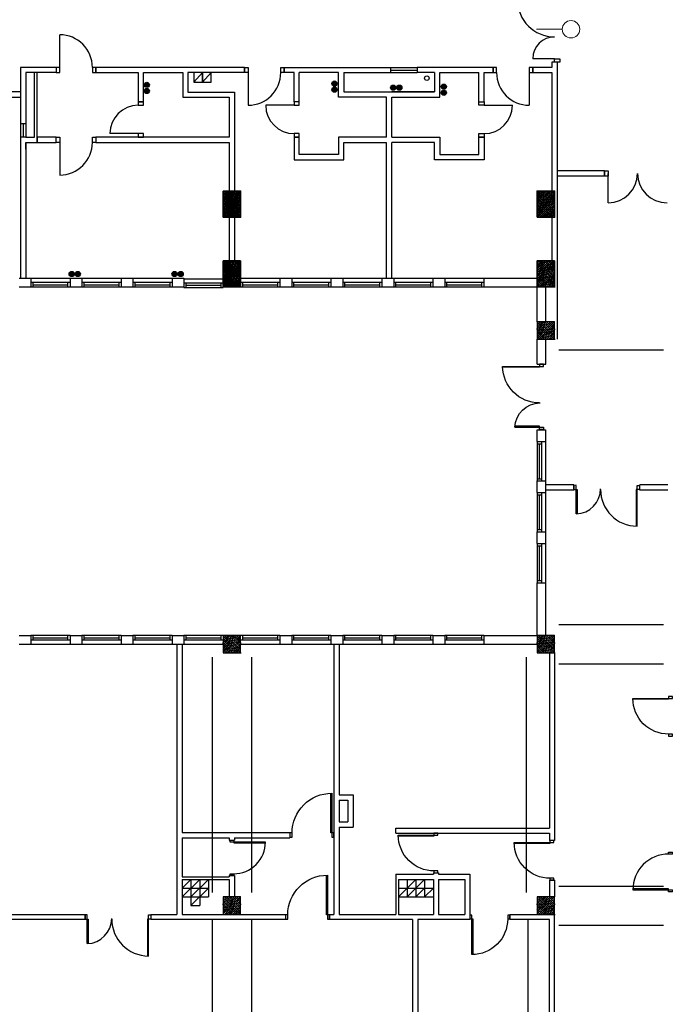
# Model space of a CAD drawing. Header units: millimetres. Extents: x 44889 to 52866, y -11417 to -4315.
# Tile 38 of 74: x 50263 to 51003, y -10069 to -8939. Entities that reach past the tile are written whole.
import ezdxf
from ezdxf.enums import TextEntityAlignment as Align

# ---------------------------------------------------------------- set-up
doc = ezdxf.new("R2010")
doc.units = ezdxf.units.MM
doc.layers.get('0').update_dxf_attribs({"color": 9})
for name, color, linetype, lineweight in [('kreskowanie', 9, 'Continuous', 18), ('opis stolarki', 251, 'Continuous', 18), ('słupy gr0.7', 9, 'Continuous', 35)]:
    doc.layers.add(name, color=color, linetype=linetype, lineweight=lineweight)
for name, color, linetype in [('Podkład', 9, 'Continuous'), ('przepusty', 9, 'Continuous'), ('wentylacja', 7, 'Continuous')]:
    doc.layers.add(name, color=color, linetype=linetype)
doc.styles.get("Standard").update_dxf_attribs({"font": 'arial.ttf', "height": 15})

# ---------------------------------------------------------------- blocks, each defined once
blk = doc.blocks.new('słup 4')
at = {"layer": 'kreskowanie'}
h = blk.add_hatch(dxfattribs=at)
h.set_pattern_fill('ANSI36', color=256, style=0)
h.set_pattern_definition([(45, (-20, -40), (1.6838, 6.17393), [7.9375, -1.5875, 0, -1.5875])])
h.paths.add_polyline_path([(20, 20), (-20, 20), (-20, -40), (20, -40)])
at = {"layer": 'słupy gr0.7'}
blk.add_lwpolyline([(-20, -40), (20, -40), (20, 20), (-20, 20)], close=True, dxfattribs=at)
blk = doc.blocks.new('wentylacja3')
at = {"layer": 'wentylacja'}
blk.add_line((20, 22), (0, 0), dxfattribs=at)
blk.add_lwpolyline([(0, 0), (20, 0), (20, 22), (0, 22)], close=True, dxfattribs=at)
blk = doc.blocks.new('przepust duży')
at = {"layer": 'przepusty'}
blk.add_circle((82, 371), 7.5, dxfattribs=at)
blk = doc.blocks.new('c.o.')
at = {"layer": 'przepusty'}
for points in [[(6, 0, 1), (-6, 0, 1)], [(20, 0, 1), (8, 0, 1)]]:
    blk.add_hatch(color=256, dxfattribs=at).paths.add_polyline_path(points)
for centre in [(0, 0), (14, 0)]:
    blk.add_circle(centre, 6, dxfattribs=at)
blk = doc.blocks.new('D10')
for p, q in [((143, 6), (143, 91)), ((8, 6), (8, 56))]:
    blk.add_line(p, q)
for points in [[(0, 6), (8, 6), (8, -6), (0, -6)], [(143, 6), (151, 6), (151, -6), (143, -6)]]:
    blk.add_lwpolyline(points, close=True)
for centre, radius, start, end in [((143, 6), 85, 90, 180), ((8, 6), 50, 0, 90)]:
    blk.add_arc(centre, radius, start, end)
at = {"layer": 'opis stolarki'}
blk.add_line((75.5, -11.7), (75.5, 47.3), dxfattribs=at)
blk.add_circle((75.5, -31.7), 20, dxfattribs=at)
blk.add_attdef('D10', text='', height=20, dxfattribs=at).set_placement((75.5, -31.7), align=Align.MIDDLE)
blk = doc.blocks.new('drzwi1.2')
at = {"layer": 'Podkład'}
for p, q in [((14551.1, 6563), (14551.1, 6568.4)), ((14551.1, 6568.4), (14560.5, 6568.4)), ((14645.5, 6563), (14551.1, 6563)), ((14560.5, 6568.4), (14560.5, 6561.1)), ((14560.5, 6561.1), (14645.5, 6561.1)), ((14617.1, 6422.4), (14551.1, 6422.4)), ((14560.5, 6424.7), (14617, 6424.7)), ((14560.5, 6417.4), (14560.5, 6424.7)), ((14551.1, 6417.4), (14560.5, 6417.4))]:
    blk.add_line(p, q, dxfattribs=at)
for centre, radius, start, end in [((14560.5, 6563.7), 85, 270, 359.5423), ((14559, 6420.6), 58.1, 1.7987, 89.98)]:
    blk.add_arc(centre, radius, start, end, dxfattribs=at)
blk = doc.blocks.new('34TY')
at = {"layer": 'Podkład'}
blk.add_line((95.2, -109.5), (98.6, -113.1), dxfattribs=at)
at = {"layer": 'Podkład', "xscale": 0.9933774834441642, "yscale": 0.9933774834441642, "zscale": 0.9933774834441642, "rotation": 42.87014679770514}
blk.add_blockref('drzwi1.2', (-6158.1, -14619.4), dxfattribs=at)

msp = doc.modelspace()

# ---------------------------------------------------------------- hatches: boundary and pattern name
at = {"layer": 'Podkład'}
h = msp.add_hatch(dxfattribs=at)
h.set_pattern_fill('ANSI36', color=256, scale=0.5, style=0)
h.set_pattern_definition([(45, (40292.793, -11388.0515), (0.841899, 3.08696304), [3.96875, -0.79375, 0, -0.79375])])
h.paths.add_polyline_path([(50516.02, -9166.13), (50516.02, -9136.13), (50496.02, -9136.13), (50496.02, -9166.13)])
h = msp.add_hatch(dxfattribs=at)
h.set_pattern_fill('ANSI36', color=256, scale=0.5, style=0)
h.set_pattern_definition([(45, (50036.0807, -9156.1265), (0.841899, 3.086963), [3.96875, -0.79375, 0, -0.79375])])
h.paths.add_polyline_path([(50876.02, -9166.13), (50876.02, -9136.13), (50856.02, -9136.13), (50856.02, -9166.13)])
h = msp.add_hatch(dxfattribs=at)
h.set_pattern_fill('ANSI36', color=256, scale=0.5, style=0)
h.set_pattern_definition([(45, (49676.0807, -9246.1265), (0.841899, 3.086963), [3.96875, -0.79375, 0, -0.79375])])
h.paths.add_polyline_path([(50516.02, -9246.13), (50516.02, -9216.13), (50496.02, -9216.13), (50496.02, -9246.13)])
h = msp.add_hatch(dxfattribs=at)
h.set_pattern_fill('ANSI36', color=256, scale=0.5, style=0)
h.set_pattern_definition([(45, (50036.0807, -9246.1265), (0.841899, 3.086963), [3.96875, -0.79375, 0, -0.79375])])
h.paths.add_polyline_path([(50876.02, -9246.13), (50876.02, -9216.13), (50856.02, -9216.13), (50856.02, -9246.13)])
h = msp.add_hatch(dxfattribs=at)
h.set_pattern_fill('ANSI36', color=256, scale=0.5, style=0)
h.set_pattern_definition([(45, (50036.0807, -9306.1265), (0.841899, 3.086963), [3.96875, -0.79375, 0, -0.79375])])
h.paths.add_polyline_path([(50876.02, -9306.13), (50876.02, -9286.13), (50856.02, -9286.13), (50856.02, -9306.13)])
h = msp.add_hatch(dxfattribs=at)
h.set_pattern_fill('ANSI36', color=256, scale=0.5, style=0)
h.set_pattern_definition([(45, (49676.0807, -9666.1265), (0.841899, 3.086963), [3.96875, -0.79375, 0, -0.79375])])
h.paths.add_polyline_path([(50516.02, -9666.13), (50516.02, -9646.13), (50496.02, -9646.13), (50496.02, -9666.13)])
h = msp.add_hatch(dxfattribs=at)
h.set_pattern_fill('ANSI36', color=256, scale=0.5, style=0)
h.set_pattern_definition([(45, (50036.0807, -9666.1265), (0.841899, 3.086963), [3.96875, -0.79375, 0, -0.79375])])
h.paths.add_polyline_path([(50876.02, -9666.13), (50876.02, -9646.13), (50856.02, -9646.13), (50856.02, -9666.13)])
h = msp.add_hatch(dxfattribs=at)
h.set_pattern_fill('ANSI36', color=256, scale=0.5, style=0)
h.set_pattern_definition([(45, (49676.0807, -9966.1265), (0.841899, 3.086963), [3.96875, -0.79375, 0, -0.79375])])
h.paths.add_polyline_path([(50516.02, -9966.13), (50516.02, -9946.13), (50496.02, -9946.13), (50496.02, -9966.13)])
h = msp.add_hatch(dxfattribs=at)
h.set_pattern_fill('ANSI36', color=256, scale=0.5, style=0)
h.set_pattern_definition([(45, (50036.0807, -9966.1265), (0.841899, 3.086963), [3.96875, -0.79375, 0, -0.79375])])
h.paths.add_polyline_path([(50876.02, -9966.13), (50876.02, -9946.13), (50856.02, -9946.13), (50856.02, -9966.13)])

# ---------------------------------------------------------------- linework, layer by layer
for p, q in [((50308.52, -8994.13), (50308.52, -8956.63)), ((50304.52, -8994.13), (50263.52, -8994.13)), ((50263.52, -8994.13), (50263.52, -9058.63)), ((50263.52, -8994.13), (50263.52, -9022.13)), ((50304.52, -8994.13), (50304.52, -9000.13)), ((50520.52, -8994.13), (50350.02, -8994.13)), ((50350.02, -8994.13), (50350.02, -9000.13)), ((50520.52, -8994.13), (50506.02, -8994.13)), ((50520.52, -8994.13), (50520.52, -9000.13)), ((50566.02, -9000.13), (50566.02, -8994.13)), ((50566.02, -8994.13), (50687.8, -8994.13)), ((50687.8, -8994.13), (50687.8, -9000.13)), ((50687.8, -8994.13), (50718.3, -8994.13)), ((50805.52, -8994.13), (50718.3, -8994.13)), ((50718.3, -8994.13), (50718.3, -9000.13)), ((50805.52, -9000.13), (50805.52, -8994.13)), ((50873.02, -8994.13), (50851.02, -8994.13)), ((50851.02, -8994.13), (50851.02, -9000.13)), ((50879.02, -8988.13), (50873.02, -8988.13)), ((50873.02, -8988.13), (50873.02, -8994.13)), ((50879.02, -8988.13), (50879.02, -9306.13)), ((50304.52, -9000.13), (50269.52, -9000.13)), ((50269.52, -9000.13), (50269.52, -9058.63)), ((50279.52, -9074.13), (50279.52, -9000.13)), ((50282.52, -9080.13), (50282.52, -9000.13)), ((50350.02, -9000.13), (50398.52, -9000.13)), ((50398.52, -9000.13), (50398.52, -9033.63)), ((50404.52, -9033.63), (50404.52, -9000.13)), ((50404.52, -9000.13), (50449.52, -9000.13)), ((50449.52, -9000.13), (50449.52, -9028.13)), ((50509.02, -9000.13), (50455.52, -9000.13)), ((50455.52, -9000.13), (50455.52, -9016.63)), ((50520.52, -9000.13), (50509.02, -9000.13)), ((50524.52, -9000.13), (50524.52, -9037.63)), ((50577.27, -9000.13), (50566.02, -9000.13)), ((50577.27, -9033.63), (50577.27, -9000.13)), ((50628.27, -9000.13), (50583.27, -9000.13)), ((50583.27, -9033.63), (50583.27, -9000.13)), ((50628.27, -9028.13), (50628.27, -9000.13)), ((50634.27, -9000.13), (50634.27, -9022.13)), ((50634.27, -9000.13), (50687.8, -9000.13)), ((50687.8, -8997.13), (50718.3, -8997.13)), ((50687.8, -9000.13), (50718.3, -9000.13)), ((50738.27, -9000.13), (50718.3, -9000.13)), ((50738.27, -9000.13), (50738.27, -9022.13)), ((50744.27, -9028.13), (50744.27, -9000.13)), ((50744.27, -9000.13), (50789.27, -9000.13)), ((50789.27, -9033.63), (50789.27, -9000.13)), ((50795.27, -9033.63), (50795.27, -9000.13)), ((50795.27, -9000.13), (50805.52, -9000.13)), ((50847.02, -9000.13), (50847.02, -9037.63)), ((50851.02, -9000.13), (50873.02, -9000.13)), ((50873.02, -9000.13), (50873.02, -9136.13)), ((50455.52, -9016.63), (50455.52, -9022.63)), ((50083.02, -9028.13), (50263.52, -9028.13)), ((50263.52, -9022.13), (50141.52, -9022.13)), ((50449.52, -9028.13), (50503.02, -9028.13)), ((50455.52, -9022.63), (50509.02, -9022.63)), ((50503.02, -9028.13), (50503.02, -9074.13)), ((50509.02, -9022.63), (50509.02, -9136.13)), ((50683.27, -9028.13), (50628.27, -9028.13)), ((50634.27, -9022.13), (50683.27, -9022.13)), ((50634.27, -9022.13), (50738.27, -9022.13)), ((50683.27, -9074.13), (50683.27, -9028.13)), ((50738.27, -9022.13), (50689.27, -9022.13)), ((50689.27, -9074.13), (50689.27, -9028.13)), ((50689.27, -9028.13), (50744.27, -9028.13)), ((50398.52, -9033.63), (50404.52, -9033.63)), ((50577.27, -9037.63), (50544.77, -9037.63)), ((50583.27, -9033.63), (50577.27, -9033.63)), ((50789.27, -9033.63), (50795.27, -9033.63)), ((50795.27, -9037.63), (50827.77, -9037.63)), ((50263.52, -9058.63), (50269.52, -9058.63)), ((50263.52, -9058.63), (50263.52, -9074.13)), ((50266.52, -9058.63), (50266.52, -9074.13)), ((50269.52, -9058.63), (50269.52, -9074.13)), ((50398.52, -9070.13), (50366.02, -9070.13)), ((50263.52, -9074.13), (50263.52, -9088.13)), ((50269.52, -9074.13), (50263.52, -9074.13)), ((50269.52, -9074.13), (50279.52, -9074.13)), ((50269.52, -9080.13), (50269.52, -9088.13)), ((50269.52, -9088.13), (50269.52, -9080.13)), ((50269.52, -9080.13), (50282.52, -9080.13)), ((50308.52, -9080.13), (50308.52, -9117.63)), ((50503.02, -9074.13), (50350.02, -9074.13)), ((50350.02, -9074.13), (50350.02, -9080.13)), ((50350.02, -9080.13), (50503.02, -9080.13)), ((50503.02, -9080.13), (50503.02, -9136.13)), ((50583.27, -9074.13), (50577.27, -9074.13)), ((50577.27, -9074.13), (50577.27, -9100.13)), ((50583.27, -9094.13), (50583.27, -9074.13)), ((50683.27, -9074.13), (50628.27, -9074.13)), ((50628.27, -9074.13), (50628.27, -9094.13)), ((50634.27, -9100.13), (50634.27, -9080.13)), ((50634.27, -9080.13), (50683.27, -9080.13)), ((50683.27, -9236.13), (50683.27, -9080.13)), ((50689.27, -9074.13), (50744.27, -9074.13)), ((50689.27, -9236.13), (50689.27, -9080.13)), ((50738.27, -9080.13), (50689.27, -9080.13)), ((50738.27, -9100.13), (50738.27, -9080.13)), ((50744.27, -9074.13), (50744.27, -9094.13)), ((50789.27, -9094.13), (50789.27, -9074.13)), ((50789.27, -9074.13), (50795.27, -9074.13)), ((50795.27, -9074.13), (50795.27, -9100.13)), ((50263.52, -9088.13), (50263.52, -9236.13)), ((50269.52, -9088.13), (50269.52, -9236.13)), ((50628.27, -9094.13), (50583.27, -9094.13)), ((50689.27, -9236.13), (50689.27, -9088.13)), ((50744.27, -9094.13), (50789.27, -9094.13)), ((50577.27, -9100.13), (50634.27, -9100.13)), ((50795.27, -9100.13), (50738.27, -9100.13)), ((50933.45, -9112.8), (50879.02, -9112.8)), ((50933.45, -9118.8), (50879.02, -9118.8)), ((50933.45, -9112.8), (50933.45, -9118.8)), ((50937.45, -9149.55), (50937.45, -9115.8)), ((50503.02, -9166.13), (50503.02, -9216.13)), ((50509.02, -9166.13), (50509.02, -9216.13)), ((50873.02, -9166.13), (50873.02, -9216.13)), ((50275.52, -9236.13), (50320.52, -9236.13)), ((50320.52, -9241.13), (50275.52, -9241.13)), ((50278.02, -9246.13), (50278.02, -9241.13)), ((50318.02, -9246.13), (50318.02, -9241.13)), ((50334.02, -9236.13), (50379.02, -9236.13)), ((50379.02, -9241.13), (50334.02, -9241.13)), ((50336.52, -9246.13), (50336.52, -9241.13)), ((50376.52, -9246.13), (50376.52, -9241.13)), ((50392.52, -9236.13), (50437.52, -9236.13)), ((50437.52, -9241.13), (50392.52, -9241.13)), ((50395.02, -9246.13), (50395.02, -9241.13)), ((50435.02, -9246.13), (50435.02, -9241.13)), ((50451.02, -9236.66), (50496.02, -9236.66)), ((50496.02, -9241.66), (50451.02, -9241.66)), ((50453.52, -9246.66), (50453.52, -9241.66)), ((50493.52, -9246.66), (50493.52, -9241.66)), ((50516.02, -9236.13), (50561.02, -9236.13)), ((50561.02, -9241.13), (50516.02, -9241.13)), ((50518.52, -9246.13), (50518.52, -9241.13)), ((50558.52, -9246.13), (50558.52, -9241.13)), ((50574.52, -9236.13), (50619.52, -9236.13)), ((50619.52, -9241.13), (50574.52, -9241.13)), ((50577.02, -9246.13), (50577.02, -9241.13)), ((50617.02, -9246.13), (50617.02, -9241.13)), ((50633.02, -9236.13), (50678.02, -9236.13)), ((50678.02, -9241.13), (50633.02, -9241.13)), ((50635.52, -9246.13), (50635.52, -9241.13)), ((50675.52, -9246.13), (50675.52, -9241.13)), ((50691.52, -9236.13), (50736.52, -9236.13)), ((50736.52, -9241.13), (50691.52, -9241.13)), ((50694.02, -9246.13), (50694.02, -9241.13)), ((50734.02, -9246.13), (50734.02, -9241.13)), ((50750.02, -9236.13), (50795.02, -9236.13)), ((50795.02, -9241.13), (50750.02, -9241.13)), ((50752.52, -9246.13), (50752.52, -9241.13)), ((50792.52, -9246.13), (50792.52, -9241.13)), ((50275.52, -9246.13), (50320.52, -9246.13)), ((50278.02, -9243.63), (50318.02, -9243.63)), ((50334.02, -9246.13), (50379.02, -9246.13)), ((50336.52, -9243.63), (50376.52, -9243.63)), ((50392.52, -9246.13), (50437.52, -9246.13)), ((50395.02, -9243.63), (50435.02, -9243.63)), ((50451.02, -9246.66), (50496.02, -9246.66)), ((50453.52, -9244.16), (50493.52, -9244.16)), ((50516.02, -9246.13), (50561.02, -9246.13)), ((50518.52, -9243.63), (50558.52, -9243.63)), ((50574.52, -9246.13), (50619.52, -9246.13)), ((50577.02, -9243.63), (50617.02, -9243.63)), ((50633.02, -9246.13), (50678.02, -9246.13)), ((50635.52, -9243.63), (50675.52, -9243.63)), ((50691.52, -9246.13), (50736.52, -9246.13)), ((50694.02, -9243.63), (50734.02, -9243.63)), ((50750.02, -9246.13), (50795.02, -9246.13)), ((50752.52, -9243.63), (50792.52, -9243.63)), ((50856.02, -9423.63), (50856.02, -9468.63)), ((50861.02, -9423.63), (50861.02, -9468.63)), ((50866.02, -9468.63), (50866.02, -9423.63)), ((50856.02, -9426.13), (50861.02, -9426.13)), ((50858.52, -9426.13), (50858.52, -9466.13)), ((50856.02, -9466.13), (50861.02, -9466.13)), ((50856.02, -9482.13), (50856.02, -9527.13)), ((50856.02, -9484.63), (50861.02, -9484.63)), ((50858.52, -9484.63), (50858.52, -9524.63)), ((50861.02, -9482.13), (50861.02, -9527.13)), ((50866.02, -9527.13), (50866.02, -9482.13)), ((50856.02, -9524.63), (50861.02, -9524.63)), ((50856.02, -9540.63), (50856.02, -9585.63)), ((50856.02, -9543.13), (50861.02, -9543.13)), ((50858.52, -9543.13), (50858.52, -9583.13)), ((50861.02, -9540.63), (50861.02, -9585.63)), ((50866.02, -9585.63), (50866.02, -9540.63)), ((50856.02, -9583.13), (50861.02, -9583.13)), ((50320.52, -9646.13), (50275.52, -9646.13)), ((50278.02, -9651.13), (50278.02, -9646.13)), ((50278.02, -9648.63), (50318.02, -9648.63)), ((50318.02, -9651.13), (50318.02, -9646.13)), ((50379.02, -9646.13), (50334.02, -9646.13)), ((50336.52, -9651.13), (50336.52, -9646.13)), ((50336.52, -9648.63), (50376.52, -9648.63)), ((50376.52, -9651.13), (50376.52, -9646.13)), ((50437.52, -9646.13), (50392.52, -9646.13)), ((50395.02, -9651.13), (50395.02, -9646.13)), ((50395.02, -9648.63), (50435.02, -9648.63)), ((50435.02, -9651.13), (50435.02, -9646.13)), ((50496.02, -9646.13), (50451.02, -9646.13)), ((50453.52, -9651.13), (50453.52, -9646.13)), ((50453.52, -9648.63), (50493.52, -9648.63)), ((50493.52, -9651.13), (50493.52, -9646.13)), ((50561.02, -9646.13), (50516.02, -9646.13)), ((50518.52, -9651.13), (50518.52, -9646.13)), ((50518.52, -9648.63), (50558.52, -9648.63)), ((50558.52, -9651.13), (50558.52, -9646.13)), ((50619.52, -9646.13), (50574.52, -9646.13)), ((50577.02, -9651.13), (50577.02, -9646.13)), ((50577.02, -9648.63), (50617.02, -9648.63)), ((50617.02, -9651.13), (50617.02, -9646.13)), ((50678.02, -9646.13), (50633.02, -9646.13)), ((50635.52, -9651.13), (50635.52, -9646.13)), ((50635.52, -9648.63), (50675.52, -9648.63)), ((50675.52, -9651.13), (50675.52, -9646.13)), ((50736.52, -9646.13), (50691.52, -9646.13)), ((50694.02, -9651.13), (50694.02, -9646.13)), ((50694.02, -9648.63), (50734.02, -9648.63)), ((50734.02, -9651.13), (50734.02, -9646.13)), ((50795.02, -9646.13), (50750.02, -9646.13)), ((50752.52, -9651.13), (50752.52, -9646.13)), ((50752.52, -9648.63), (50792.52, -9648.63)), ((50792.52, -9651.13), (50792.52, -9646.13)), ((50275.52, -9651.13), (50320.52, -9651.13)), ((50275.52, -9656.13), (50320.52, -9656.13)), ((50334.02, -9651.13), (50379.02, -9651.13)), ((50334.02, -9656.13), (50379.02, -9656.13)), ((50392.52, -9651.13), (50437.52, -9651.13)), ((50392.52, -9656.13), (50437.52, -9656.13)), ((50451.02, -9651.13), (50496.02, -9651.13)), ((50451.02, -9656.13), (50496.02, -9656.13)), ((50516.02, -9651.13), (50561.02, -9651.13)), ((50516.02, -9656.13), (50561.02, -9656.13)), ((50574.52, -9651.13), (50619.52, -9651.13)), ((50574.52, -9656.13), (50619.52, -9656.13)), ((50633.02, -9651.13), (50678.02, -9651.13)), ((50633.02, -9656.13), (50678.02, -9656.13)), ((50691.52, -9651.13), (50736.52, -9651.13)), ((50691.52, -9656.13), (50736.52, -9656.13)), ((50750.02, -9651.13), (50795.02, -9651.13)), ((50750.02, -9656.13), (50795.02, -9656.13)), ((50449.02, -9936.13), (50459.02, -9926.13)), ((50449.02, -9946.13), (50469.02, -9926.13)), ((50459.02, -9926.13), (50459.02, -9956.13)), ((50459.02, -9946.13), (50479.02, -9926.13)), ((50469.02, -9926.13), (50469.02, -9956.13)), ((50479.02, -9926.13), (50479.02, -9946.13)), ((50707.02, -9926.13), (50707.02, -9946.13)), ((50707.02, -9936.13), (50717.02, -9926.13)), ((50717.02, -9926.13), (50717.02, -9946.13)), ((50717.02, -9936.13), (50727.02, -9926.13)), ((50727.02, -9926.13), (50727.02, -9946.13)), ((50449.02, -9936.13), (50479.02, -9936.13)), ((50459.02, -9956.13), (50479.02, -9936.13)), ((50697.02, -9936.13), (50737.02, -9936.13)), ((50697.02, -9946.13), (50707.02, -9936.13)), ((50707.02, -9946.13), (50717.02, -9936.13)), ((50717.02, -9946.13), (50727.02, -9936.13)), ((50727.02, -9946.13), (50737.02, -9936.13)), ((50449.02, -9946.13), (50479.02, -9946.13)), ((50697.02, -9946.13), (50737.02, -9946.13)), ((50459.02, -9956.13), (50469.02, -9956.13))]:
    msp.add_line(p, q, dxfattribs=at)
at = {"layer": 'Podkład', "ltscale": 0.5}
for p, q in [((50262.02, -9236.13), (50275.52, -9236.13)), ((50275.52, -9236.13), (50275.52, -9246.13)), ((50320.52, -9236.13), (50320.52, -9246.13)), ((50320.52, -9236.13), (50334.02, -9236.13)), ((50334.02, -9236.13), (50334.02, -9246.13)), ((50379.02, -9236.13), (50379.02, -9246.13)), ((50379.02, -9236.13), (50392.52, -9236.13)), ((50392.52, -9236.13), (50392.52, -9246.13)), ((50437.52, -9236.13), (50437.52, -9246.13)), ((50437.52, -9236.13), (50451.02, -9236.13)), ((50451.02, -9236.13), (50451.02, -9246.13)), ((50496.02, -9236.13), (50496.02, -9246.13)), ((50561.02, -9236.13), (50574.52, -9236.13)), ((50561.02, -9236.13), (50561.02, -9246.13)), ((50574.52, -9236.13), (50574.52, -9246.13)), ((50619.52, -9236.13), (50619.52, -9246.13)), ((50619.52, -9236.13), (50633.02, -9236.13)), ((50633.02, -9236.13), (50633.02, -9246.13)), ((50678.02, -9236.13), (50678.02, -9246.13)), ((50678.02, -9236.13), (50691.52, -9236.13)), ((50691.52, -9236.13), (50691.52, -9246.13)), ((50736.52, -9236.13), (50736.52, -9246.13)), ((50736.52, -9236.13), (50750.02, -9236.13)), ((50750.02, -9236.13), (50750.02, -9246.13)), ((50795.02, -9236.13), (50795.02, -9246.13)), ((50795.02, -9236.13), (50856.02, -9236.13)), ((50262.02, -9246.13), (50275.52, -9246.13)), ((50320.52, -9246.13), (50334.02, -9246.13)), ((50379.02, -9246.13), (50392.52, -9246.13)), ((50437.52, -9246.13), (50451.02, -9246.13)), ((50561.02, -9246.13), (50574.52, -9246.13)), ((50619.52, -9246.13), (50633.02, -9246.13)), ((50678.02, -9246.13), (50691.52, -9246.13)), ((50736.52, -9246.13), (50750.02, -9246.13)), ((50795.02, -9246.13), (50856.02, -9246.13)), ((50856.02, -9286.13), (50856.02, -9246.13)), ((50866.02, -9286.13), (50866.02, -9246.13)), ((50856.02, -9334.63), (50856.02, -9306.13)), ((50866.02, -9334.63), (50866.02, -9306.13)), ((51001.02, -9318.63), (50881.02, -9318.63)), ((50856.02, -9334.63), (50866.02, -9334.63)), ((50856.02, -9423.63), (50856.02, -9410.13)), ((50856.02, -9410.13), (50866.02, -9410.13)), ((50866.02, -9423.63), (50866.02, -9410.13)), ((50856.02, -9423.63), (50866.02, -9423.63)), ((50856.02, -9482.13), (50856.02, -9468.63)), ((50856.02, -9468.63), (50866.02, -9468.63)), ((50866.02, -9482.13), (50866.02, -9468.63)), ((50898.27, -9473.13), (50866.02, -9473.13)), ((50898.27, -9479.13), (50866.02, -9479.13)), ((50898.27, -9479.13), (50898.27, -9473.13)), ((51006.02, -9473.13), (50973.77, -9473.13)), ((50973.77, -9479.13), (50973.77, -9473.13)), ((51006.02, -9479.13), (50973.77, -9479.13)), ((50856.02, -9482.13), (50866.02, -9482.13)), ((50856.02, -9540.63), (50856.02, -9527.13)), ((50856.02, -9527.13), (50866.02, -9527.13)), ((50866.02, -9540.63), (50866.02, -9527.13)), ((50856.02, -9540.63), (50866.02, -9540.63)), ((50856.02, -9646.13), (50856.02, -9585.63)), ((50856.02, -9585.63), (50866.02, -9585.63)), ((50866.02, -9646.13), (50866.02, -9585.63)), ((50881.02, -9633.63), (51001.02, -9633.63)), ((50262.02, -9646.13), (50275.52, -9646.13)), ((50275.52, -9646.13), (50275.52, -9656.13)), ((50320.52, -9646.13), (50320.52, -9656.13)), ((50320.52, -9646.13), (50334.02, -9646.13)), ((50334.02, -9646.13), (50334.02, -9656.13)), ((50379.02, -9646.13), (50379.02, -9656.13)), ((50379.02, -9646.13), (50392.52, -9646.13)), ((50392.52, -9646.13), (50392.52, -9656.13)), ((50437.52, -9646.13), (50437.52, -9656.13)), ((50437.52, -9646.13), (50451.02, -9646.13)), ((50451.02, -9646.13), (50451.02, -9656.13)), ((50496.02, -9646.13), (50496.02, -9656.13)), ((50561.02, -9646.13), (50574.52, -9646.13)), ((50561.02, -9646.13), (50561.02, -9656.13)), ((50574.52, -9646.13), (50574.52, -9656.13)), ((50619.52, -9646.13), (50619.52, -9656.13)), ((50619.52, -9646.13), (50633.02, -9646.13)), ((50633.02, -9646.13), (50633.02, -9656.13)), ((50678.02, -9646.13), (50678.02, -9656.13)), ((50678.02, -9646.13), (50691.52, -9646.13)), ((50691.52, -9646.13), (50691.52, -9656.13)), ((50736.52, -9646.13), (50736.52, -9656.13)), ((50736.52, -9646.13), (50750.02, -9646.13)), ((50750.02, -9646.13), (50750.02, -9656.13)), ((50795.02, -9646.13), (50795.02, -9656.13)), ((50795.02, -9646.13), (50856.02, -9646.13)), ((50262.02, -9656.13), (50275.52, -9656.13)), ((50320.52, -9656.13), (50334.02, -9656.13)), ((50379.02, -9656.13), (50392.52, -9656.13)), ((50437.52, -9656.13), (50451.02, -9656.13)), ((50443.02, -9656.13), (50443.02, -9966.13)), ((50449.02, -9656.13), (50449.02, -9872.13)), ((50561.02, -9656.13), (50574.52, -9656.13)), ((50619.52, -9656.13), (50633.02, -9656.13)), ((50623.02, -9656.13), (50623.02, -9966.13)), ((50629.02, -9656.13), (50629.02, -9829.13)), ((50678.02, -9656.13), (50691.52, -9656.13)), ((50736.52, -9656.13), (50750.02, -9656.13)), ((50795.02, -9656.13), (50856.02, -9656.13)), ((50483.52, -9671.13), (50483.52, -9941.13)), ((50528.52, -9671.13), (50528.52, -9941.13)), ((50843.52, -9671.13), (50843.52, -9941.13)), ((50870.02, -9666.13), (50870.02, -9867.13)), ((50876.02, -9666.13), (50876.02, -9881.56)), ((50881.02, -9678.63), (51001.02, -9678.63)), ((50629.02, -9829.13), (50645.02, -9829.13)), ((50645.02, -9829.13), (50645.02, -9866.13)), ((50629.02, -9835.13), (50639.02, -9835.13)), ((50629.02, -9835.13), (50629.02, -9860.13)), ((50639.02, -9835.13), (50639.02, -9860.13)), ((50629.02, -9860.13), (50639.02, -9860.13)), ((50449.02, -9872.13), (50572.52, -9872.13)), ((50572.52, -9872.13), (50572.52, -9878.13)), ((50629.02, -9866.13), (50645.02, -9866.13)), ((50629.02, -9866.13), (50629.02, -9966.13)), ((50694.02, -9873.13), (50694.02, -9867.13)), ((50694.02, -9867.13), (50870.02, -9867.13)), ((50694.02, -9873.13), (50870.02, -9873.13)), ((50870.02, -9873.13), (50870.02, -9881.56)), ((50449.02, -9878.13), (50503.02, -9878.13)), ((50449.02, -9878.13), (50449.02, -9923.13)), ((50503.02, -9878.13), (50503.02, -9881.13)), ((50503.02, -9881.13), (50509.02, -9881.13)), ((50509.02, -9878.13), (50509.02, -9881.13)), ((50509.02, -9878.13), (50572.52, -9878.13)), ((50876.02, -9881.56), (50870.02, -9881.56)), ((50694.02, -9920.13), (50694.02, -9966.13)), ((50694.02, -9920.13), (50737.02, -9920.13)), ((50737.02, -9918.63), (50737.02, -9920.13)), ((50737.02, -9918.63), (50743.02, -9918.63)), ((50743.02, -9918.63), (50743.02, -9920.13)), ((50743.02, -9920.13), (50779.02, -9920.13)), ((50779.02, -9920.13), (50779.02, -9972.13)), ((50449.02, -9923.13), (50503.02, -9923.13)), ((50449.02, -9926.13), (50503.02, -9926.13)), ((50449.02, -9926.13), (50449.02, -9966.13)), ((50503.02, -9921.63), (50509.02, -9921.63)), ((50503.02, -9921.63), (50503.02, -9923.13)), ((50503.02, -9926.13), (50503.02, -9946.13)), ((50509.02, -9921.63), (50509.02, -9946.13)), ((50697.02, -9926.13), (50697.02, -9966.13)), ((50697.02, -9926.13), (50737.02, -9926.13)), ((50737.02, -9926.13), (50737.02, -9966.13)), ((50743.02, -9926.13), (50773.02, -9926.13)), ((50743.02, -9926.13), (50743.02, -9966.13)), ((50773.02, -9926.13), (50773.02, -9966.13)), ((50876.02, -9927.01), (50870.02, -9927.01)), ((50870.02, -9927.01), (50870.02, -9946.13)), ((50876.02, -9927.01), (50876.02, -9946.13)), ((50881.02, -9933.63), (51001.02, -9933.63)), ((50156.02, -9966.13), (50337.52, -9966.13)), ((50337.52, -9966.13), (50337.52, -9972.13)), ((50413.02, -9966.13), (50413.02, -9972.13)), ((50413.02, -9966.13), (50443.02, -9966.13)), ((50449.02, -9966.13), (50496.02, -9966.13)), ((50516.02, -9966.13), (50567.52, -9966.13)), ((50567.52, -9966.13), (50567.52, -9972.13)), ((50618.02, -9966.13), (50618.02, -9972.13)), ((50618.02, -9966.13), (50623.02, -9966.13)), ((50629.02, -9966.13), (50694.02, -9966.13)), ((50697.02, -9966.13), (50737.02, -9966.13)), ((50743.02, -9966.13), (50773.02, -9966.13)), ((50824.52, -9966.13), (50856.02, -9966.13)), ((50824.52, -9966.13), (50824.52, -9972.13)), ((50876.02, -10126.13), (50876.02, -9966.13)), ((50337.52, -9972.13), (50127.02, -9972.13)), ((50567.52, -9972.13), (50413.02, -9972.13)), ((50483.52, -9971.13), (50483.52, -10121.13)), ((50528.52, -9971.13), (50528.52, -10121.13)), ((50713.02, -9972.13), (50618.02, -9972.13)), ((50713.02, -9972.13), (50713.02, -10132.13)), ((50719.02, -9972.13), (50719.02, -10126.13)), ((50779.02, -9972.13), (50719.02, -9972.13)), ((50870.02, -9972.13), (50824.52, -9972.13)), ((50845.17, -9971.13), (50845.17, -10121.13)), ((50870.02, -10126.13), (50870.02, -9972.13)), ((50881.02, -9978.63), (51001.02, -9978.63))]:
    msp.add_line(p, q, dxfattribs=at)
at = {"layer": 'Podkład'}
for points in [[(50308.52, -8994.13), (50304.52, -8994.13), (50304.52, -9000.13), (50308.52, -9000.13)], [(50350.02, -8994.13), (50346.02, -8994.13), (50346.02, -9000.13), (50350.02, -9000.13)], [(50524.52, -9000.13), (50520.52, -9000.13), (50520.52, -8994.13), (50524.52, -8994.13)], [(50566.02, -9000.13), (50562.02, -9000.13), (50562.02, -8994.13), (50566.02, -8994.13)], [(50805.52, -9000.13), (50809.52, -9000.13), (50809.52, -8994.13), (50805.52, -8994.13)], [(50847.02, -9000.13), (50851.02, -9000.13), (50851.02, -8994.13), (50847.02, -8994.13)], [(50398.52, -9033.63), (50398.52, -9037.63), (50404.52, -9037.63), (50404.52, -9033.63)], [(50577.27, -9033.63), (50577.27, -9037.63), (50583.27, -9037.63), (50583.27, -9033.63)], [(50795.27, -9033.63), (50795.27, -9037.63), (50789.27, -9037.63), (50789.27, -9033.63)], [(50398.52, -9070.13), (50398.52, -9074.13), (50404.52, -9074.13), (50404.52, -9070.13)], [(50577.27, -9070.13), (50577.27, -9074.13), (50583.27, -9074.13), (50583.27, -9070.13)], [(50795.27, -9070.13), (50795.27, -9074.13), (50789.27, -9074.13), (50789.27, -9070.13)], [(50282.52, -9080.13), (50304.52, -9080.13), (50304.52, -9074.13), (50282.52, -9074.13)], [(50308.52, -9080.13), (50304.52, -9080.13), (50304.52, -9074.13), (50308.52, -9074.13)], [(50350.02, -9080.13), (50346.02, -9080.13), (50346.02, -9074.13), (50350.02, -9074.13)], [(50937.45, -9112.8), (50937.45, -9118.8), (50933.45, -9118.8), (50933.45, -9112.8)], [(50496.02, -9166.13), (50516.02, -9166.13), (50516.02, -9136.13), (50496.02, -9136.13)], [(50856.02, -9166.13), (50876.02, -9166.13), (50876.02, -9136.13), (50856.02, -9136.13)], [(50496.02, -9246.13), (50516.02, -9246.13), (50516.02, -9216.13), (50496.02, -9216.13)], [(50856.02, -9246.13), (50876.02, -9246.13), (50876.02, -9216.13), (50856.02, -9216.13)], [(50856.02, -9306.13), (50876.02, -9306.13), (50876.02, -9286.13), (50856.02, -9286.13)], [(50496.02, -9666.13), (50516.02, -9666.13), (50516.02, -9646.13), (50496.02, -9646.13)], [(50856.02, -9666.13), (50876.02, -9666.13), (50876.02, -9646.13), (50856.02, -9646.13)], [(50496.02, -9966.13), (50516.02, -9966.13), (50516.02, -9946.13), (50496.02, -9946.13)], [(50856.02, -9966.13), (50876.02, -9966.13), (50876.02, -9946.13), (50856.02, -9946.13)]]:
    msp.add_lwpolyline(points, close=True, dxfattribs=at)
for points in [[(51006.74, -9759.35), (51006.74, -9761.63), (51011.29, -9761.63), (51011.29, -9759.35), (51006.74, -9759.35, -0.4142136), (50965.79, -9718.4), (51011.29, -9718.4), (51011.29, -9716.13), (51006.74, -9716.13), (51006.74, -9719.31), (50965.79, -9719.31)], [(50575.04, -9872.6), (50572.52, -9872.6), (50572.52, -9877.65), (50575.04, -9877.65), (50575.04, -9872.6, -0.4142136), (50620.49, -9827.15), (50620.49, -9877.65), (50623.02, -9877.65), (50623.02, -9872.6), (50619.48, -9872.6), (50619.48, -9827.15)], [(50737.74, -9916.35), (50737.74, -9918.63), (50742.29, -9918.63), (50742.29, -9916.35), (50737.74, -9916.35, -0.4142136), (50696.79, -9875.4), (50742.29, -9875.4), (50742.29, -9873.13), (50737.74, -9873.13), (50737.74, -9876.31), (50696.79, -9876.31)], [(50508.04, -9919.6), (50508.04, -9921.63), (50503.99, -9921.63), (50503.99, -9919.6), (50508.04, -9919.6, 0.4142136), (50544.49, -9883.15), (50503.99, -9883.15), (50503.99, -9881.13), (50508.04, -9881.13), (50508.04, -9883.96), (50544.49, -9883.96)], [(50870.74, -9924.79), (50870.74, -9927.06), (50875.29, -9927.06), (50875.29, -9924.79), (50870.74, -9924.79, -0.4142136), (50829.79, -9883.84), (50875.29, -9883.84), (50875.29, -9881.56), (50870.74, -9881.56), (50870.74, -9884.75), (50829.79, -9884.75)], [(51006.74, -9896.9), (51006.74, -9894.63), (51011.29, -9894.63), (51011.29, -9896.9), (51006.74, -9896.9, 0.4142136), (50965.79, -9937.85), (51011.29, -9937.85), (51011.29, -9940.13), (51006.74, -9940.13), (51006.74, -9936.94), (50965.79, -9936.94)], [(50570.04, -9966.6), (50567.52, -9966.6), (50567.52, -9971.65), (50570.04, -9971.65), (50570.04, -9966.6, -0.4142136), (50615.49, -9921.15), (50615.49, -9971.65), (50618.02, -9971.65), (50618.02, -9966.6), (50614.48, -9966.6), (50614.48, -9921.15)], [(50822.24, -9971.44), (50824.52, -9971.44), (50824.52, -9966.89), (50822.24, -9966.89), (50822.24, -9971.44, -0.4142136), (50781.29, -10012.39), (50781.29, -9966.89), (50779.02, -9966.89), (50779.02, -9971.44), (50782.2, -9971.44), (50782.2, -10012.39)]]:
    msp.add_lwpolyline(points, format="xyb", dxfattribs=at)
for centre, radius, start, end in [((50308.52, -8994.13), 37.5, 360, 90), ((50524.52, -9000.13), 37.5, 270, 0), ((50847.02, -9000.13), 37.5, 180, 270), ((50398.52, -9070.13), 32.5, 90, 180), ((50577.27, -9037.63), 32.5, 180, 270), ((50795.27, -9037.63), 32.5, 270, 0), ((50308.52, -9080.13), 37.5, 270, 0), ((50937.45, -9115.8), 33.75, 270, 0), ((51004.95, -9115.8), 33.75, 180, 270)]:
    msp.add_arc(centre, radius, start, end, dxfattribs=at)

# ---------------------------------------------------------------- block references
for name, p, xscale, yscale, zscale, rotation in [('D10', (50879.02, -8988.13), 0.5, 0.5, 0.5, 90), ('c.o.', (50408.4, -9021.18), 0.5, 0.5, 0.5, 90), ('c.o.', (50623.59, -9019.72), 0.5, 0.5, 0.5, 90), ('c.o.', (50748.94, -9023.22), 0.5, 0.5, 0.5, 90), ('słup 4', (50506.02, -9236.13), 0.5, 0.5, 0.5, 180), ('słup 4', (50866.02, -9236.13), 0.5, 0.5, 0.5, 180), ('34TY', (50861.02, -9334.63), -0.4999999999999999, 0.5, 0.5, 42.87014679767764), ('34TY', (50973.27, -9476.13), 0.4999999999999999, 0.5, 0.5, 227.1298532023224), ('34TY', (50413.02, -9969.13), 0.5033333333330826, 0.5033333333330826, 0.5033333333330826, 227.1298532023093)]:
    msp.add_blockref(name, p, dxfattribs=dict(at, xscale=xscale, yscale=yscale, zscale=zscale, rotation=rotation))
for name, p, xscale, yscale, zscale in [('wentylacja3', (50462.27, -9011.13), 0.5, 0.5, 0.5), ('wentylacja3', (50472.27, -9011.13), 0.5, 0.5, 0.5), ('przepust duży', (50700.84, -9136.29), 0.3500000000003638, 0.3500000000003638, 0.3500000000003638), ('c.o.', (50691, -9017.44), 0.5, 0.5, 0.5), ('słup 4', (50506.02, -9146.13), 0.5, 0.5, 0.5), ('słup 4', (50866.02, -9146.13), 0.5, 0.5, 0.5), ('c.o.', (50322.25, -9231.18), 0.5, 0.5, 0.5), ('c.o.', (50440.25, -9231.18), 0.5, 0.5, 0.5)]:
    msp.add_blockref(name, p, dxfattribs=dict(at, xscale=xscale, yscale=yscale, zscale=zscale))

doc.saveas('drawing.dxf')
